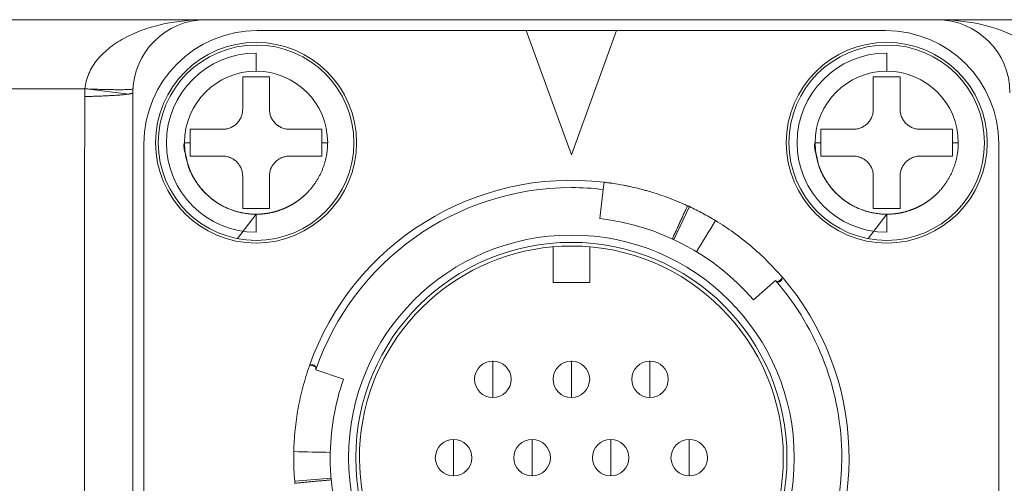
# Model space of a CAD drawing. Header units: millimetres. Extents: x 35469 to 44263, y -24881 to -16268.
# Tile 138 of 231: x 42905 to 42932, y -23820 to -23808. Entities that reach past the tile are written whole.
import ezdxf

# ---------------------------------------------------------------- set-up
doc = ezdxf.new("R2010")
doc.units = ezdxf.units.MM
doc.header["$LTSCALE"] = 0.3175
doc.layers.add('1轮廓实线层', color=7, linetype='Continuous', lineweight=18)

msp = doc.modelspace()

# ---------------------------------------------------------------- linework, layer by layer
at = {"layer": '1轮廓实线层'}
for p, q in [((42929.897, -23807.734), (42909.897, -23807.734)), ((42911.297, -23808.034), (42918.659, -23808.034)), ((42918.659, -23808.034), (42921.134, -23808.034)), ((42919.897, -23811.434), (42918.659, -23808.034)), ((42921.134, -23808.034), (42919.897, -23811.434)), ((42921.134, -23808.034), (42928.497, -23808.034)), ((42911.267, -23809.144), (42911.267, -23808.651)), ((42928.527, -23809.144), (42928.527, -23808.651)), ((42906.693, -23809.634), (42907.786, -23809.771)), ((42907.897, -23831.734), (42907.897, -23809.734)), ((42908.197, -23828.334), (42908.197, -23811.134)), ((42931.597, -23811.134), (42931.597, -23828.334)), ((42920.673, -23813.18), (42920.767, -23812.385)), ((42920.767, -23812.385), (42920.79, -23812.187)), ((42923.128, -23812.855), (42922.703, -23813.76)), ((42910.755, -23813.731), (42911.267, -23813.064)), ((42911.267, -23813.557), (42911.267, -23813.064)), ((42928.015, -23813.731), (42928.527, -23813.064)), ((42928.527, -23813.557), (42928.527, -23813.064)), ((42919.397, -23813.956), (42919.397, -23814.934)), ((42920.397, -23814.934), (42920.397, -23813.956)), ((42925.553, -23814.916), (42925.66, -23814.825)), ((42919.897, -23814.934), (42919.397, -23814.934)), ((42920.397, -23814.934), (42919.897, -23814.934)), ((42924.879, -23815.405), (42925.483, -23814.88)), ((42912.896, -23817.245), (42912.764, -23817.197)), ((42912.9, -23817.324), (42913.657, -23817.584)), ((42912.324, -23820.376), (42913.32, -23820.291))]:
    msp.add_line(p, q, dxfattribs=at)
for centre, radius in [((42911.267, -23811.104), 2.676), ((42928.527, -23811.104), 2.676), ((42919.897, -23819.734), 5.9)]:
    msp.add_circle(centre, radius, dxfattribs=at)
for centre, radius, start, end in [((42909.897, -23809.734), 2, 90, 180), ((42929.897, -23809.734), 2, 0, 90), ((42911.297, -23811.134), 3.1, 90, 180), ((42928.497, -23811.134), 3.1, 0, 90), ((42911.267, -23811.104), 2.75, 90, 180), ((42911.267, -23811.104), 2.75, 0, 90), ((42928.527, -23811.104), 2.75, 90, 180), ((42928.527, -23811.104), 2.75, 0, 90), ((42911.267, -23811.104), 2.453, 90, 270), ((42928.527, -23811.104), 2.453, 90, 270), ((42911.267, -23811.104), 1.96, 90, 270), ((42911.267, -23811.104), 1.96, 90, 180), ((42911.267, -23811.104), 1.96, 0, 90), ((42928.527, -23811.104), 1.96, 90, 270), ((42928.527, -23811.104), 1.96, 90, 180), ((42928.527, -23811.104), 1.96, 0, 90), ((42911.267, -23811.104), 2.75, 180, 270), ((42911.267, -23811.104), 2.75, 270, 0), ((42928.527, -23811.104), 2.75, 180, 270), ((42928.527, -23811.104), 2.75, 270, 0), ((42919.897, -23819.734), 7.6, 83.2496, 160.6581), ((42919.897, -23819.734), 7.4, 90, 160.9887), ((42919.897, -23819.734), 6.6, 40.9887, 83.2496), ((42919.897, -23819.734), 6.1, 90, 180), ((42919.897, -23819.734), 6.1, 0, 90), ((42919.897, -23819.734), 5.8, 90, 250), ((42919.897, -23819.734), 5.8, 0, 90), ((42919.897, -23819.734), 7.6, 323.2496, 40.6581), ((42919.897, -23819.734), 7.4, 0, 40.9878), ((42917.747, -23817.584), 0.5, 90, 270), ((42917.747, -23817.584), 0.5, 270, 90), ((42919.897, -23817.584), 0.5, 90, 270), ((42919.897, -23817.584), 0.5, 270, 90), ((42922.047, -23817.584), 0.5, 90, 270), ((42922.047, -23817.584), 0.5, 270, 90), ((42919.897, -23819.734), 6.6, 160.9887, 180), ((42916.672, -23819.734), 0.5, 90, 270), ((42916.672, -23819.734), 0.5, 270, 90), ((42918.822, -23819.734), 0.5, 90, 270), ((42918.822, -23819.734), 0.5, 270, 90), ((42920.972, -23819.734), 0.5, 90, 270), ((42920.972, -23819.734), 0.5, 270, 90), ((42923.122, -23819.734), 0.5, 90, 270), ((42923.122, -23819.734), 0.5, 270, 90), ((42919.897, -23819.734), 6.6, 180, 203.2496), ((42919.897, -23819.734), 6.1, 180, 270), ((42919.897, -23819.734), 6.1, 270, 0), ((42919.897, -23819.734), 5.8, 345, 0), ((42919.897, -23819.734), 7.4, 323.2496, 0)]:
    msp.add_arc(centre, radius, start, end, dxfattribs=at)
for points, weights in [([(42909.897, -23807.734), (42895.099, -23807.734), (42882.873, -23807.734), (42882.791, -23807.734)], [0.885655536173, 0.653663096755, 0.529295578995, 0.512552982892]), ([(42957.003, -23807.734), (42957.007, -23807.734), (42944.752, -23807.734), (42929.897, -23807.734)], [0.512411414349, 0.528582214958, 0.652996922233, 0.885655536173]), ([(42906.577, -23809.839), (42907.396, -23809.822), (42907.897, -23809.783), (42907.897, -23809.734)], [0.999999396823, 0.879037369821, 0.879037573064, 1.00000000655]), ([(42907.899, -23809.629), (42907.898, -23809.661), (42907.399, -23809.661), (42906.582, -23809.629)], [1.00000001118, 0.879491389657, 0.879491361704, 0.999999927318]), ([(42909.467, -23811.104), (42909.413, -23811.104), (42909.36, -23811.104), (42909.307, -23811.104)], [1, 0.998807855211, 0.997663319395, 0.996566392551]), ([(42913.226, -23811.104), (42913.173, -23811.104), (42913.12, -23811.104), (42913.067, -23811.104)], [0.992236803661, 0.991280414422, 0.990370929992, 0.98950835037]), ([(42926.727, -23811.104), (42926.673, -23811.104), (42926.62, -23811.104), (42926.567, -23811.104)], [1, 0.998807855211, 0.997663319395, 0.996566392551]), ([(42930.486, -23811.104), (42930.433, -23811.104), (42930.38, -23811.104), (42930.327, -23811.104)], [0.992236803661, 0.991280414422, 0.990370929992, 0.98950835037]), ([(42917.747, -23817.584), (42917.747, -23817.312), (42917.747, -23817.085), (42917.747, -23817.084)], [1, 0.732161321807, 0.637062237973, 0.7147027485]), ([(42919.897, -23817.584), (42919.897, -23817.312), (42919.897, -23817.085), (42919.897, -23817.084)], [1, 0.732161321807, 0.637062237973, 0.7147027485]), ([(42922.047, -23817.584), (42922.047, -23817.312), (42922.047, -23817.085), (42922.047, -23817.084)], [1, 0.732161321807, 0.637062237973, 0.7147027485]), ([(42917.747, -23818.084), (42917.747, -23818.084), (42917.747, -23817.856), (42917.747, -23817.584)], [0.714914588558, 0.636889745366, 0.731918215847, 1]), ([(42919.897, -23818.084), (42919.897, -23818.084), (42919.897, -23817.856), (42919.897, -23817.584)], [0.714914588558, 0.636889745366, 0.731918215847, 1]), ([(42922.047, -23818.084), (42922.047, -23818.084), (42922.047, -23817.856), (42922.047, -23817.584)], [0.714914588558, 0.636889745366, 0.731918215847, 1]), ([(42916.672, -23819.734), (42916.672, -23819.462), (42916.672, -23819.235), (42916.672, -23819.234)], [1, 0.73216132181, 0.637062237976, 0.714702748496]), ([(42918.822, -23819.734), (42918.822, -23819.462), (42918.822, -23819.235), (42918.822, -23819.234)], [1, 0.73216132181, 0.637062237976, 0.714702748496]), ([(42920.972, -23819.734), (42920.972, -23819.462), (42920.972, -23819.235), (42920.972, -23819.234)], [1, 0.73216132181, 0.637062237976, 0.714702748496]), ([(42923.122, -23819.734), (42923.122, -23819.462), (42923.122, -23819.235), (42923.122, -23819.234)], [1, 0.73216132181, 0.637062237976, 0.714702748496]), ([(42916.672, -23820.234), (42916.672, -23820.234), (42916.672, -23820.006), (42916.672, -23819.734)], [0.714914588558, 0.636889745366, 0.731918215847, 1]), ([(42918.822, -23820.234), (42918.822, -23820.234), (42918.822, -23820.006), (42918.822, -23819.734)], [0.714914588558, 0.636889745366, 0.731918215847, 1]), ([(42920.972, -23820.234), (42920.972, -23820.234), (42920.972, -23820.006), (42920.972, -23819.734)], [0.714914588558, 0.636889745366, 0.731918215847, 1]), ([(42923.122, -23820.234), (42923.122, -23820.234), (42923.122, -23820.006), (42923.122, -23819.734)], [0.714914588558, 0.636889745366, 0.731918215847, 1])]:
    msp.add_rational_spline(points, weights, degree=3, dxfattribs=at)
for points, knots in [([(42909.897, -23807.734), (42909.507, -23807.734), (42909.117, -23807.773), (42908.559, -23807.892), (42908.197, -23807.991), (42907.782, -23808.168), (42907.479, -23808.343), (42907.202, -23808.538), (42906.909, -23808.817), (42906.668, -23809.205), (42906.594, -23809.487), (42906.582, -23809.629)], [0, 0, 0, 0, 0.25, 0.25, 0.375, 0.5, 0.5625, 0.625, 0.75, 0.875, 1, 1, 1, 1]), ([(42933.211, -23809.629), (42933.199, -23809.487), (42933.125, -23809.205), (42932.925, -23808.881), (42932.709, -23808.649), (42932.585, -23808.542), (42932.387, -23808.389), (42932.241, -23808.296), (42931.929, -23808.133), (42931.596, -23807.991), (42931.234, -23807.892), (42930.677, -23807.773), (42930.286, -23807.734), (42929.897, -23807.734)], [0, 0, 0, 0, 0.125, 0.25, 0.3125, 0.375, 0.375, 0.5, 0.5, 0.625, 0.75, 0.75, 1, 1, 1, 1]), ([(42910.9, -23809.304), (42910.9, -23809.449), (42910.9, -23809.596), (42910.9, -23809.89), (42910.9, -23810.039), (42910.9, -23810.187)], [0, 0, 0, 0, 0.5, 0.5, 1, 1, 1, 1]), ([(42911.633, -23810.187), (42911.633, -23810.039), (42911.633, -23809.89), (42911.633, -23809.596), (42911.633, -23809.449), (42911.633, -23809.304)], [0, 0, 0, 0, 0.5, 0.5, 1, 1, 1, 1]), ([(42928.16, -23809.304), (42928.16, -23809.449), (42928.16, -23809.596), (42928.16, -23809.89), (42928.16, -23810.039), (42928.16, -23810.187)], [0, 0, 0, 0, 0.5, 0.5, 1, 1, 1, 1]), ([(42928.893, -23810.187), (42928.893, -23810.039), (42928.893, -23809.89), (42928.893, -23809.596), (42928.893, -23809.449), (42928.893, -23809.304)], [0, 0, 0, 0, 0.5, 0.5, 1, 1, 1, 1]), ([(42906.564, -23824.839), (42906.566, -23823.162), (42906.568, -23819.818), (42906.573, -23814.818), (42906.575, -23811.495), (42906.577, -23809.839)], [0, 0, 0, 0, 0.335441, 0.668775, 1, 1, 1, 1]), ([(42910.9, -23810.187), (42910.9, -23810.224), (42910.897, -23810.259), (42910.886, -23810.312), (42910.882, -23810.329), (42910.871, -23810.364), (42910.865, -23810.381), (42910.845, -23810.431), (42910.828, -23810.462), (42910.803, -23810.5), (42910.798, -23810.507), (42910.787, -23810.522), (42910.781, -23810.529), (42910.764, -23810.55), (42910.752, -23810.563), (42910.714, -23810.602), (42910.686, -23810.624), (42910.648, -23810.65), (42910.641, -23810.655), (42910.625, -23810.664), (42910.601, -23810.677), (42910.561, -23810.696), (42910.527, -23810.708), (42910.493, -23810.719), (42910.475, -23810.723), (42910.422, -23810.734), (42910.386, -23810.737), (42910.35, -23810.737)], [0, 0, 0, 0, 0.125, 0.125, 0.1875, 0.1875, 0.25, 0.25, 0.375, 0.375, 0.40625, 0.40625, 0.4375, 0.4375, 0.5, 0.5, 0.625, 0.625, 0.65625, 0.65625, 0.6875, 0.75, 0.8125, 0.8125, 0.875, 0.875, 1, 1, 1, 1]), ([(42912.183, -23810.737), (42912.147, -23810.737), (42912.112, -23810.734), (42912.059, -23810.724), (42912.042, -23810.719), (42912.007, -23810.709), (42911.99, -23810.703), (42911.94, -23810.682), (42911.908, -23810.665), (42911.871, -23810.64), (42911.864, -23810.635), (42911.849, -23810.624), (42911.842, -23810.619), (42911.821, -23810.601), (42911.807, -23810.589), (42911.769, -23810.551), (42911.746, -23810.523), (42911.721, -23810.486), (42911.716, -23810.478), (42911.707, -23810.462), (42911.694, -23810.439), (42911.674, -23810.398), (42911.662, -23810.365), (42911.652, -23810.33), (42911.647, -23810.312), (42911.637, -23810.259), (42911.633, -23810.224), (42911.633, -23810.187)], [0, 0, 0, 0, 0.125, 0.125, 0.1875, 0.1875, 0.25, 0.25, 0.375, 0.375, 0.40625, 0.40625, 0.4375, 0.4375, 0.5, 0.5, 0.625, 0.625, 0.65625, 0.65625, 0.6875, 0.75, 0.8125, 0.8125, 0.875, 0.875, 1, 1, 1, 1]), ([(42928.16, -23810.187), (42928.16, -23810.224), (42928.157, -23810.259), (42928.146, -23810.312), (42928.142, -23810.329), (42928.131, -23810.364), (42928.125, -23810.381), (42928.105, -23810.431), (42928.088, -23810.462), (42928.063, -23810.5), (42928.058, -23810.507), (42928.047, -23810.522), (42928.041, -23810.529), (42928.024, -23810.55), (42928.012, -23810.563), (42927.974, -23810.602), (42927.946, -23810.624), (42927.908, -23810.65), (42927.901, -23810.655), (42927.885, -23810.664), (42927.861, -23810.677), (42927.821, -23810.696), (42927.787, -23810.708), (42927.753, -23810.719), (42927.735, -23810.723), (42927.682, -23810.734), (42927.646, -23810.737), (42927.61, -23810.737)], [0, 0, 0, 0, 0.125, 0.125, 0.1875, 0.1875, 0.25, 0.25, 0.375, 0.375, 0.40625, 0.40625, 0.4375, 0.4375, 0.5, 0.5, 0.625, 0.625, 0.65625, 0.65625, 0.6875, 0.75, 0.8125, 0.8125, 0.875, 0.875, 1, 1, 1, 1]), ([(42929.443, -23810.737), (42929.407, -23810.737), (42929.372, -23810.734), (42929.319, -23810.724), (42929.302, -23810.719), (42929.267, -23810.709), (42929.25, -23810.703), (42929.2, -23810.682), (42929.168, -23810.665), (42929.131, -23810.64), (42929.124, -23810.635), (42929.109, -23810.624), (42929.102, -23810.619), (42929.081, -23810.601), (42929.067, -23810.589), (42929.029, -23810.551), (42929.006, -23810.523), (42928.981, -23810.486), (42928.976, -23810.478), (42928.967, -23810.462), (42928.954, -23810.439), (42928.934, -23810.398), (42928.922, -23810.365), (42928.912, -23810.33), (42928.907, -23810.312), (42928.897, -23810.259), (42928.893, -23810.224), (42928.893, -23810.187)], [0, 0, 0, 0, 0.125, 0.125, 0.1875, 0.1875, 0.25, 0.25, 0.375, 0.375, 0.40625, 0.40625, 0.4375, 0.4375, 0.5, 0.5, 0.625, 0.625, 0.65625, 0.65625, 0.6875, 0.75, 0.8125, 0.8125, 0.875, 0.875, 1, 1, 1, 1]), ([(42910.35, -23810.737), (42910.201, -23810.737), (42910.053, -23810.737), (42909.758, -23810.737), (42909.612, -23810.737), (42909.467, -23810.737)], [0, 0, 0, 0, 0.5, 0.5, 1, 1, 1, 1]), ([(42913.067, -23810.737), (42912.922, -23810.737), (42912.775, -23810.737), (42912.481, -23810.737), (42912.332, -23810.737), (42912.183, -23810.737)], [0, 0, 0, 0, 0.5, 0.5, 1, 1, 1, 1]), ([(42927.61, -23810.737), (42927.461, -23810.737), (42927.313, -23810.737), (42927.018, -23810.737), (42926.872, -23810.737), (42926.727, -23810.737)], [0, 0, 0, 0, 0.5, 0.5, 1, 1, 1, 1]), ([(42930.327, -23810.737), (42930.182, -23810.737), (42930.035, -23810.737), (42929.741, -23810.737), (42929.592, -23810.737), (42929.443, -23810.737)], [0, 0, 0, 0, 0.5, 0.5, 1, 1, 1, 1]), ([(42909.307, -23811.104), (42909.306, -23811.106), (42909.305, -23811.11), (42909.303, -23811.116), (42909.301, -23811.123), (42909.299, -23811.129), (42909.298, -23811.136), (42909.296, -23811.143), (42909.295, -23811.15), (42909.294, -23811.156), (42909.294, -23811.163), (42909.293, -23811.17), (42909.293, -23811.177), (42909.293, -23811.184), (42909.293, -23811.191), (42909.293, -23811.197), (42909.293, -23811.204), (42909.294, -23811.21), (42909.294, -23811.216), (42909.294, -23811.226), (42909.295, -23811.239), (42909.297, -23811.256), (42909.3, -23811.274), (42909.303, -23811.293), (42909.307, -23811.312), (42909.312, -23811.333), (42909.317, -23811.35), (42909.322, -23811.364), (42909.325, -23811.374), (42909.327, -23811.385), (42909.33, -23811.396), (42909.333, -23811.408), (42909.336, -23811.42), (42909.339, -23811.433), (42909.343, -23811.446), (42909.346, -23811.46), (42909.349, -23811.474), (42909.352, -23811.489), (42909.356, -23811.504), (42909.359, -23811.52), (42909.363, -23811.536), (42909.366, -23811.553), (42909.37, -23811.57), (42909.374, -23811.588), (42909.379, -23811.611), (42909.385, -23811.644), (42909.396, -23811.688), (42909.41, -23811.742), (42909.43, -23811.805), (42909.456, -23811.871), (42909.487, -23811.937), (42909.518, -23811.998), (42909.55, -23812.054), (42909.581, -23812.105), (42909.608, -23812.148), (42909.631, -23812.183), (42909.652, -23812.215), (42909.676, -23812.25), (42909.704, -23812.288), (42909.736, -23812.33), (42909.772, -23812.374), (42909.813, -23812.421), (42909.86, -23812.471), (42909.912, -23812.522), (42909.97, -23812.575), (42910.034, -23812.629), (42910.105, -23812.683), (42910.173, -23812.73), (42910.234, -23812.77), (42910.286, -23812.801), (42910.339, -23812.83), (42910.391, -23812.857), (42910.444, -23812.882), (42910.497, -23812.905), (42910.549, -23812.927), (42910.601, -23812.946), (42910.653, -23812.964), (42910.705, -23812.98), (42910.756, -23812.995), (42910.806, -23813.008), (42910.856, -23813.019), (42910.905, -23813.029), (42910.954, -23813.038), (42911.001, -23813.045), (42911.048, -23813.051), (42911.094, -23813.056), (42911.138, -23813.059), (42911.182, -23813.062), (42911.225, -23813.063), (42911.253, -23813.064), (42911.267, -23813.064)], [0, 0, 0, 0, 0.002107, 0.004248, 0.006419, 0.008617, 0.010836, 0.013072, 0.015319, 0.017571, 0.019823, 0.022068, 0.0243, 0.026513, 0.0287, 0.030854, 0.03297, 0.03504, 0.037059, 0.039021, 0.044206, 0.049724, 0.055586, 0.061799, 0.068367, 0.075294, 0.082576, 0.085887, 0.089339, 0.092937, 0.096687, 0.100593, 0.104659, 0.108886, 0.113279, 0.117838, 0.122565, 0.127462, 0.132529, 0.137766, 0.143175, 0.148756, 0.154508, 0.160432, 0.166527, 0.177968, 0.192632, 0.210595, 0.231955, 0.256829, 0.28037, 0.302641, 0.32356, 0.343045, 0.361025, 0.371824, 0.384136, 0.397981, 0.413384, 0.430371, 0.448971, 0.469218, 0.491146, 0.514794, 0.540202, 0.567415, 0.596479, 0.62744, 0.647423, 0.667157, 0.686635, 0.705851, 0.724798, 0.743471, 0.761862, 0.779965, 0.797773, 0.815282, 0.832484, 0.849375, 0.865948, 0.882198, 0.898119, 0.913708, 0.928959, 0.943868, 0.95843, 0.972642, 0.9865, 1, 1, 1, 1]), ([(42911.267, -23813.064), (42911.274, -23813.064), (42911.289, -23813.064), (42911.311, -23813.063), (42911.333, -23813.063), (42911.355, -23813.062), (42911.376, -23813.061), (42911.398, -23813.059), (42911.42, -23813.058), (42911.442, -23813.056), (42911.463, -23813.054), (42911.485, -23813.051), (42911.506, -23813.049), (42911.528, -23813.046), (42911.549, -23813.043), (42911.57, -23813.04), (42911.592, -23813.036), (42911.613, -23813.032), (42911.634, -23813.029), (42911.655, -23813.024), (42911.676, -23813.02), (42911.697, -23813.015), (42911.717, -23813.011), (42911.738, -23813.006), (42911.759, -23813), (42911.779, -23812.995), (42911.799, -23812.989), (42911.82, -23812.983), (42911.84, -23812.977), (42911.86, -23812.971), (42911.88, -23812.964), (42911.9, -23812.958), (42911.919, -23812.951), (42911.939, -23812.944), (42911.959, -23812.936), (42911.978, -23812.929), (42911.997, -23812.921), (42912.016, -23812.914), (42912.035, -23812.906), (42912.054, -23812.897), (42912.073, -23812.889), (42912.092, -23812.881), (42912.11, -23812.872), (42912.129, -23812.863), (42912.147, -23812.854), (42912.165, -23812.845), (42912.183, -23812.835), (42912.201, -23812.826), (42912.219, -23812.816), (42912.236, -23812.806), (42912.253, -23812.796), (42912.271, -23812.786), (42912.288, -23812.776), (42912.305, -23812.765), (42912.322, -23812.755), (42912.338, -23812.744), (42912.355, -23812.733), (42912.371, -23812.722), (42912.388, -23812.711), (42912.404, -23812.7), (42912.42, -23812.688), (42912.435, -23812.677), (42912.451, -23812.665), (42912.466, -23812.653), (42912.482, -23812.641), (42912.497, -23812.629), (42912.512, -23812.617), (42912.527, -23812.605), (42912.541, -23812.593), (42912.556, -23812.58), (42912.57, -23812.567), (42912.584, -23812.555), (42912.598, -23812.542), (42912.612, -23812.529), (42912.626, -23812.516), (42912.639, -23812.503), (42912.659, -23812.484), (42912.684, -23812.458), (42912.714, -23812.425), (42912.744, -23812.392), (42912.773, -23812.357), (42912.801, -23812.322), (42912.829, -23812.287), (42912.855, -23812.251), (42912.881, -23812.214), (42912.906, -23812.177), (42912.93, -23812.139), (42912.953, -23812.101), (42912.975, -23812.062), (42912.997, -23812.022), (42913.017, -23811.983), (42913.036, -23811.943), (42913.055, -23811.902), (42913.073, -23811.862), (42913.089, -23811.821), (42913.105, -23811.779), (42913.12, -23811.738), (42913.134, -23811.696), (42913.146, -23811.654), (42913.158, -23811.612), (42913.169, -23811.57), (42913.179, -23811.527), (42913.188, -23811.485), (42913.196, -23811.442), (42913.203, -23811.4), (42913.21, -23811.357), (42913.215, -23811.315), (42913.219, -23811.273), (42913.222, -23811.23), (42913.225, -23811.188), (42913.226, -23811.146), (42913.226, -23811.118), (42913.226, -23811.104)], [0, 0, 0, 0, 0.00715, 0.01429, 0.021419, 0.028538, 0.035646, 0.042742, 0.049828, 0.056903, 0.063966, 0.071018, 0.078059, 0.085088, 0.092106, 0.099112, 0.106106, 0.113089, 0.120059, 0.127017, 0.133963, 0.140897, 0.147818, 0.154727, 0.161623, 0.168506, 0.175376, 0.182234, 0.189078, 0.195909, 0.202727, 0.209531, 0.216322, 0.223099, 0.229862, 0.236611, 0.243347, 0.250068, 0.256775, 0.263467, 0.270146, 0.276809, 0.283458, 0.290092, 0.296711, 0.303315, 0.309904, 0.316478, 0.323036, 0.329579, 0.336106, 0.342618, 0.349114, 0.355594, 0.362058, 0.368506, 0.374938, 0.381353, 0.387752, 0.394135, 0.400501, 0.40685, 0.413183, 0.419499, 0.425798, 0.43208, 0.438345, 0.444592, 0.450823, 0.457036, 0.463232, 0.46941, 0.475571, 0.481714, 0.487839, 0.493947, 0.500036, 0.514593, 0.529158, 0.54373, 0.558306, 0.572885, 0.587464, 0.602041, 0.616614, 0.631181, 0.645738, 0.660284, 0.674817, 0.689333, 0.703831, 0.718309, 0.732763, 0.747191, 0.761591, 0.775961, 0.790298, 0.804601, 0.818866, 0.833091, 0.847275, 0.861416, 0.87551, 0.889557, 0.903554, 0.9175, 0.931393, 0.94523, 0.959011, 0.972734, 0.986397, 1, 1, 1, 1]), ([(42926.567, -23811.104), (42926.566, -23811.106), (42926.565, -23811.11), (42926.563, -23811.116), (42926.561, -23811.123), (42926.559, -23811.129), (42926.558, -23811.136), (42926.556, -23811.143), (42926.555, -23811.15), (42926.554, -23811.156), (42926.554, -23811.163), (42926.553, -23811.17), (42926.553, -23811.177), (42926.553, -23811.184), (42926.553, -23811.191), (42926.553, -23811.197), (42926.553, -23811.204), (42926.554, -23811.21), (42926.554, -23811.216), (42926.554, -23811.226), (42926.555, -23811.239), (42926.557, -23811.256), (42926.56, -23811.274), (42926.563, -23811.293), (42926.567, -23811.312), (42926.572, -23811.333), (42926.577, -23811.35), (42926.582, -23811.364), (42926.585, -23811.374), (42926.587, -23811.385), (42926.59, -23811.396), (42926.593, -23811.408), (42926.596, -23811.42), (42926.599, -23811.433), (42926.603, -23811.446), (42926.606, -23811.46), (42926.609, -23811.474), (42926.612, -23811.489), (42926.616, -23811.504), (42926.619, -23811.52), (42926.623, -23811.536), (42926.626, -23811.553), (42926.63, -23811.57), (42926.634, -23811.588), (42926.639, -23811.611), (42926.645, -23811.644), (42926.656, -23811.688), (42926.67, -23811.742), (42926.69, -23811.805), (42926.716, -23811.871), (42926.747, -23811.937), (42926.778, -23811.998), (42926.81, -23812.054), (42926.841, -23812.105), (42926.868, -23812.148), (42926.891, -23812.183), (42926.912, -23812.215), (42926.936, -23812.25), (42926.964, -23812.288), (42926.996, -23812.33), (42927.032, -23812.374), (42927.073, -23812.421), (42927.12, -23812.471), (42927.172, -23812.522), (42927.23, -23812.575), (42927.294, -23812.629), (42927.365, -23812.683), (42927.433, -23812.73), (42927.494, -23812.77), (42927.546, -23812.801), (42927.599, -23812.83), (42927.651, -23812.857), (42927.704, -23812.882), (42927.757, -23812.905), (42927.809, -23812.927), (42927.861, -23812.946), (42927.913, -23812.964), (42927.965, -23812.98), (42928.016, -23812.995), (42928.066, -23813.008), (42928.116, -23813.019), (42928.165, -23813.029), (42928.214, -23813.038), (42928.261, -23813.045), (42928.308, -23813.051), (42928.354, -23813.056), (42928.398, -23813.059), (42928.442, -23813.062), (42928.485, -23813.063), (42928.513, -23813.064), (42928.527, -23813.064)], [0, 0, 0, 0, 0.002107, 0.004248, 0.006419, 0.008617, 0.010836, 0.013072, 0.015319, 0.017571, 0.019823, 0.022068, 0.0243, 0.026513, 0.0287, 0.030854, 0.03297, 0.03504, 0.037059, 0.039021, 0.044206, 0.049724, 0.055586, 0.061799, 0.068367, 0.075294, 0.082576, 0.085887, 0.089339, 0.092937, 0.096687, 0.100593, 0.104659, 0.108886, 0.113279, 0.117838, 0.122565, 0.127462, 0.132529, 0.137766, 0.143175, 0.148756, 0.154508, 0.160432, 0.166527, 0.177968, 0.192632, 0.210595, 0.231955, 0.256829, 0.28037, 0.302641, 0.32356, 0.343045, 0.361025, 0.371824, 0.384136, 0.397981, 0.413384, 0.430371, 0.448971, 0.469218, 0.491146, 0.514794, 0.540202, 0.567415, 0.596479, 0.62744, 0.647423, 0.667157, 0.686635, 0.705851, 0.724798, 0.743471, 0.761862, 0.779965, 0.797773, 0.815282, 0.832484, 0.849375, 0.865948, 0.882198, 0.898119, 0.913708, 0.928959, 0.943868, 0.95843, 0.972642, 0.9865, 1, 1, 1, 1]), ([(42928.527, -23813.064), (42928.534, -23813.064), (42928.549, -23813.064), (42928.571, -23813.063), (42928.593, -23813.063), (42928.615, -23813.062), (42928.636, -23813.061), (42928.658, -23813.059), (42928.68, -23813.058), (42928.702, -23813.056), (42928.723, -23813.054), (42928.745, -23813.051), (42928.766, -23813.049), (42928.788, -23813.046), (42928.809, -23813.043), (42928.83, -23813.04), (42928.852, -23813.036), (42928.873, -23813.032), (42928.894, -23813.029), (42928.915, -23813.024), (42928.936, -23813.02), (42928.957, -23813.015), (42928.977, -23813.011), (42928.998, -23813.006), (42929.019, -23813), (42929.039, -23812.995), (42929.059, -23812.989), (42929.08, -23812.983), (42929.1, -23812.977), (42929.12, -23812.971), (42929.14, -23812.964), (42929.16, -23812.958), (42929.179, -23812.951), (42929.199, -23812.944), (42929.219, -23812.936), (42929.238, -23812.929), (42929.257, -23812.921), (42929.276, -23812.914), (42929.295, -23812.906), (42929.314, -23812.897), (42929.333, -23812.889), (42929.352, -23812.881), (42929.37, -23812.872), (42929.389, -23812.863), (42929.407, -23812.854), (42929.425, -23812.845), (42929.443, -23812.835), (42929.461, -23812.826), (42929.479, -23812.816), (42929.496, -23812.806), (42929.513, -23812.796), (42929.531, -23812.786), (42929.548, -23812.776), (42929.565, -23812.765), (42929.582, -23812.755), (42929.598, -23812.744), (42929.615, -23812.733), (42929.631, -23812.722), (42929.648, -23812.711), (42929.664, -23812.7), (42929.68, -23812.688), (42929.695, -23812.677), (42929.711, -23812.665), (42929.726, -23812.653), (42929.742, -23812.641), (42929.757, -23812.629), (42929.772, -23812.617), (42929.787, -23812.605), (42929.801, -23812.593), (42929.816, -23812.58), (42929.83, -23812.567), (42929.844, -23812.555), (42929.858, -23812.542), (42929.872, -23812.529), (42929.886, -23812.516), (42929.899, -23812.503), (42929.919, -23812.484), (42929.944, -23812.458), (42929.974, -23812.425), (42930.004, -23812.392), (42930.033, -23812.357), (42930.061, -23812.322), (42930.089, -23812.287), (42930.115, -23812.251), (42930.141, -23812.214), (42930.166, -23812.177), (42930.19, -23812.139), (42930.213, -23812.101), (42930.235, -23812.062), (42930.257, -23812.022), (42930.277, -23811.983), (42930.296, -23811.943), (42930.315, -23811.902), (42930.333, -23811.862), (42930.349, -23811.821), (42930.365, -23811.779), (42930.38, -23811.738), (42930.394, -23811.696), (42930.406, -23811.654), (42930.418, -23811.612), (42930.429, -23811.57), (42930.439, -23811.527), (42930.448, -23811.485), (42930.456, -23811.442), (42930.463, -23811.4), (42930.47, -23811.357), (42930.475, -23811.315), (42930.479, -23811.273), (42930.482, -23811.23), (42930.485, -23811.188), (42930.486, -23811.146), (42930.486, -23811.118), (42930.486, -23811.104)], [0, 0, 0, 0, 0.00715, 0.01429, 0.021419, 0.028538, 0.035646, 0.042742, 0.049828, 0.056903, 0.063966, 0.071018, 0.078059, 0.085088, 0.092106, 0.099112, 0.106106, 0.113089, 0.120059, 0.127017, 0.133963, 0.140897, 0.147818, 0.154727, 0.161623, 0.168506, 0.175376, 0.182234, 0.189078, 0.195909, 0.202727, 0.209531, 0.216322, 0.223099, 0.229862, 0.236611, 0.243347, 0.250068, 0.256775, 0.263467, 0.270146, 0.276809, 0.283458, 0.290092, 0.296711, 0.303315, 0.309904, 0.316478, 0.323036, 0.329579, 0.336106, 0.342618, 0.349114, 0.355594, 0.362058, 0.368506, 0.374938, 0.381353, 0.387752, 0.394135, 0.400501, 0.40685, 0.413183, 0.419499, 0.425798, 0.43208, 0.438345, 0.444592, 0.450823, 0.457036, 0.463232, 0.46941, 0.475571, 0.481714, 0.487839, 0.493947, 0.500036, 0.514593, 0.529158, 0.54373, 0.558306, 0.572885, 0.587464, 0.602041, 0.616614, 0.631181, 0.645738, 0.660284, 0.674817, 0.689333, 0.703831, 0.718309, 0.732763, 0.747191, 0.761591, 0.775961, 0.790298, 0.804601, 0.818866, 0.833091, 0.847275, 0.861416, 0.87551, 0.889557, 0.903554, 0.9175, 0.931393, 0.94523, 0.959011, 0.972734, 0.986397, 1, 1, 1, 1]), ([(42910.35, -23811.471), (42910.386, -23811.471), (42910.422, -23811.474), (42910.474, -23811.485), (42910.492, -23811.489), (42910.526, -23811.499), (42910.543, -23811.506), (42910.593, -23811.526), (42910.625, -23811.543), (42910.663, -23811.568), (42910.67, -23811.573), (42910.684, -23811.584), (42910.692, -23811.59), (42910.713, -23811.607), (42910.726, -23811.619), (42910.764, -23811.657), (42910.787, -23811.685), (42910.812, -23811.723), (42910.817, -23811.73), (42910.827, -23811.746), (42910.84, -23811.769), (42910.859, -23811.81), (42910.871, -23811.844), (42910.882, -23811.878), (42910.886, -23811.896), (42910.897, -23811.949), (42910.9, -23811.985), (42910.9, -23812.021)], [0, 0, 0, 0, 0.125, 0.125, 0.1875, 0.1875, 0.25, 0.25, 0.375, 0.375, 0.40625, 0.40625, 0.4375, 0.4375, 0.5, 0.5, 0.625, 0.625, 0.65625, 0.65625, 0.6875, 0.75, 0.8125, 0.8125, 0.875, 0.875, 1, 1, 1, 1]), ([(42911.633, -23812.021), (42911.633, -23811.985), (42911.637, -23811.949), (42911.647, -23811.897), (42911.652, -23811.879), (42911.662, -23811.845), (42911.668, -23811.827), (42911.689, -23811.777), (42911.706, -23811.746), (42911.731, -23811.708), (42911.736, -23811.701), (42911.747, -23811.686), (42911.752, -23811.679), (42911.77, -23811.658), (42911.782, -23811.645), (42911.82, -23811.607), (42911.848, -23811.584), (42911.885, -23811.559), (42911.893, -23811.554), (42911.908, -23811.544), (42911.932, -23811.531), (42911.973, -23811.512), (42912.006, -23811.5), (42912.041, -23811.489), (42912.058, -23811.485), (42912.112, -23811.474), (42912.147, -23811.471), (42912.183, -23811.471)], [0, 0, 0, 0, 0.125, 0.125, 0.1875, 0.1875, 0.25, 0.25, 0.375, 0.375, 0.40625, 0.40625, 0.4375, 0.4375, 0.5, 0.5, 0.625, 0.625, 0.65625, 0.65625, 0.6875, 0.75, 0.8125, 0.8125, 0.875, 0.875, 1, 1, 1, 1]), ([(42927.61, -23811.471), (42927.646, -23811.471), (42927.682, -23811.474), (42927.734, -23811.485), (42927.752, -23811.489), (42927.786, -23811.499), (42927.803, -23811.506), (42927.853, -23811.526), (42927.885, -23811.543), (42927.923, -23811.568), (42927.93, -23811.573), (42927.944, -23811.584), (42927.952, -23811.59), (42927.973, -23811.607), (42927.986, -23811.619), (42928.024, -23811.657), (42928.047, -23811.685), (42928.072, -23811.723), (42928.077, -23811.73), (42928.087, -23811.746), (42928.1, -23811.769), (42928.119, -23811.81), (42928.131, -23811.844), (42928.142, -23811.878), (42928.146, -23811.896), (42928.157, -23811.949), (42928.16, -23811.985), (42928.16, -23812.021)], [0, 0, 0, 0, 0.125, 0.125, 0.1875, 0.1875, 0.25, 0.25, 0.375, 0.375, 0.40625, 0.40625, 0.4375, 0.4375, 0.5, 0.5, 0.625, 0.625, 0.65625, 0.65625, 0.6875, 0.75, 0.8125, 0.8125, 0.875, 0.875, 1, 1, 1, 1]), ([(42928.893, -23812.021), (42928.893, -23811.985), (42928.897, -23811.949), (42928.907, -23811.897), (42928.912, -23811.879), (42928.922, -23811.845), (42928.928, -23811.827), (42928.949, -23811.777), (42928.966, -23811.746), (42928.991, -23811.708), (42928.996, -23811.701), (42929.007, -23811.686), (42929.012, -23811.679), (42929.03, -23811.658), (42929.042, -23811.645), (42929.08, -23811.607), (42929.108, -23811.584), (42929.145, -23811.559), (42929.153, -23811.554), (42929.168, -23811.544), (42929.192, -23811.531), (42929.233, -23811.512), (42929.266, -23811.5), (42929.301, -23811.489), (42929.318, -23811.485), (42929.372, -23811.474), (42929.407, -23811.471), (42929.443, -23811.471)], [0, 0, 0, 0, 0.125, 0.125, 0.1875, 0.1875, 0.25, 0.25, 0.375, 0.375, 0.40625, 0.40625, 0.4375, 0.4375, 0.5, 0.5, 0.625, 0.625, 0.65625, 0.65625, 0.6875, 0.75, 0.8125, 0.8125, 0.875, 0.875, 1, 1, 1, 1]), ([(42920.79, -23812.187), (42920.79, -23812.187), (42920.796, -23812.187), (42920.817, -23812.19), (42920.833, -23812.192), (42920.874, -23812.197), (42920.9, -23812.201), (42920.939, -23812.206), (42920.947, -23812.207), (42920.964, -23812.209), (42920.973, -23812.211), (42921, -23812.215), (42921.019, -23812.217), (42921.119, -23812.233), (42921.216, -23812.249), (42921.357, -23812.276), (42921.387, -23812.282), (42921.447, -23812.294), (42921.478, -23812.3), (42921.573, -23812.321), (42921.639, -23812.336), (42921.777, -23812.37), (42921.849, -23812.389), (42921.962, -23812.42), (42922, -23812.431), (42922.058, -23812.448), (42922.077, -23812.454), (42922.117, -23812.466), (42922.216, -23812.496), (42922.398, -23812.556), (42922.565, -23812.617), (42922.735, -23812.684), (42922.822, -23812.719), (42922.931, -23812.766), (42922.953, -23812.776), (42922.997, -23812.795), (42923.03, -23812.81), (42923.063, -23812.825), (42923.073, -23812.83)], [0, 0, 0, 0, 0.073416, 0.073416, 0.146832, 0.146832, 0.220248, 0.220248, 0.238602, 0.238602, 0.256956, 0.256956, 0.293664, 0.293664, 0.440496, 0.440496, 0.477204, 0.477204, 0.513912, 0.513912, 0.587328, 0.587328, 0.660744, 0.660744, 0.697452, 0.697452, 0.715807, 0.715807, 0.734161, 0.807577, 0.880993, 0.880993, 0.954409, 0.954409, 0.972763, 0.972763, 0.991117, 1, 1, 1, 1]), ([(42923.077, -23812.831), (42923.076, -23812.831), (42923.076, -23812.831), (42923.075, -23812.83), (42923.074, -23812.83), (42923.075, -23812.831), (42923.076, -23812.831), (42923.081, -23812.834), (42923.087, -23812.836), (42923.1, -23812.842), (42923.105, -23812.844), (42923.116, -23812.849), (42923.121, -23812.852), (42923.128, -23812.855)], [0, 0, 0, 0, 0.057574, 0.057574, 0.214645, 0.214645, 0.371716, 0.371716, 0.685858, 0.685858, 0.842929, 0.842929, 1, 1, 1, 1]), ([(42923.128, -23812.855), (42923.189, -23812.884), (42923.25, -23812.913), (42923.37, -23812.974), (42923.43, -23813.005), (42923.609, -23813.101), (42923.726, -23813.168), (42923.842, -23813.238)], [0, 0, 0, 0, 0.25, 0.25, 0.5, 0.5, 1, 1, 1, 1]), ([(42923.428, -23813.004), (42923.431, -23813.006), (42923.433, -23813.007), (42923.523, -23813.054), (42923.61, -23813.102), (42923.697, -23813.152)], [0, 0, 0, 0, 0.027945, 0.027945, 1, 1, 1, 1]), ([(42923.842, -23813.238), (42924.011, -23813.341), (42924.176, -23813.45), (42924.498, -23813.682), (42924.654, -23813.804), (42924.959, -23814.062), (42925.107, -23814.197), (42925.392, -23814.48), (42925.53, -23814.628), (42925.662, -23814.782)], [0, 0, 0, 0, 0.25, 0.25, 0.5, 0.5, 0.75, 0.75, 1, 1, 1, 1]), ([(42925.66, -23814.825), (42925.66, -23814.835), (42925.658, -23814.845), (42925.653, -23814.858), (42925.651, -23814.862), (42925.646, -23814.87), (42925.644, -23814.874), (42925.636, -23814.885), (42925.63, -23814.891), (42925.616, -23814.902), (42925.608, -23814.906), (42925.596, -23814.912), (42925.591, -23814.913), (42925.582, -23814.915), (42925.578, -23814.916), (42925.568, -23814.917), (42925.563, -23814.917), (42925.553, -23814.917), (42925.548, -23814.916), (42925.537, -23814.914), (42925.532, -23814.912), (42925.522, -23814.909), (42925.516, -23814.906), (42925.506, -23814.901), (42925.501, -23814.897), (42925.491, -23814.89), (42925.487, -23814.885), (42925.483, -23814.88)], [0, 0, 0, 0, 0.125, 0.125, 0.1875, 0.1875, 0.25, 0.25, 0.375, 0.375, 0.5, 0.5, 0.5625, 0.5625, 0.625, 0.625, 0.6875, 0.6875, 0.75, 0.75, 0.8125, 0.8125, 0.875, 0.875, 0.9375, 0.9375, 1, 1, 1, 1]), ([(42912.299, -23819.566), (42912.303, -23819.368), (42912.315, -23819.17), (42912.355, -23818.776), (42912.382, -23818.579), (42912.453, -23818.186), (42912.497, -23817.991), (42912.599, -23817.602), (42912.658, -23817.409), (42912.726, -23817.217)], [0, 0, 0, 0, 0.25, 0.25, 0.5, 0.5, 0.75, 0.75, 1, 1, 1, 1]), ([(42912.764, -23817.197), (42912.773, -23817.193), (42912.782, -23817.19), (42912.796, -23817.187), (42912.801, -23817.187), (42912.81, -23817.187), (42912.814, -23817.187), (42912.828, -23817.188), (42912.836, -23817.191), (42912.852, -23817.197), (42912.86, -23817.202), (42912.871, -23817.21), (42912.874, -23817.213), (42912.881, -23817.22), (42912.884, -23817.223), (42912.892, -23817.235), (42912.897, -23817.244), (42912.902, -23817.259), (42912.903, -23817.265), (42912.905, -23817.276), (42912.906, -23817.281), (42912.906, -23817.293), (42912.906, -23817.299), (42912.904, -23817.312), (42912.902, -23817.318), (42912.9, -23817.324)], [0, 0, 0, 0, 0.125, 0.125, 0.1875, 0.1875, 0.25, 0.25, 0.375, 0.375, 0.5, 0.5, 0.5625, 0.5625, 0.625, 0.625, 0.75, 0.75, 0.8125, 0.8125, 0.875, 0.875, 0.9375, 0.9375, 1, 1, 1, 1]), ([(42912.324, -23820.376), (42912.315, -23820.269), (42912.308, -23820.162), (42912.299, -23819.948), (42912.297, -23819.841), (42912.297, -23819.734)], [0, 0, 0, 0, 0.5, 0.5, 1, 1, 1, 1]), ([(42912.329, -23820.432), (42912.329, -23820.432), (42912.329, -23820.433), (42912.329, -23820.434), (42912.329, -23820.434), (42912.329, -23820.433), (42912.329, -23820.432), (42912.328, -23820.426), (42912.328, -23820.42), (42912.327, -23820.406), (42912.326, -23820.401), (42912.325, -23820.389), (42912.324, -23820.383), (42912.324, -23820.376)], [0, 0, 0, 0, 0.057574, 0.057574, 0.214645, 0.214645, 0.371716, 0.371716, 0.685858, 0.685858, 0.842929, 0.842929, 1, 1, 1, 1])]:
    msp.add_open_spline(points, degree=3, knots=knots, dxfattribs=at)
for points, degree in [([(42911.633, -23809.304), (42911.389, -23809.304), (42911.145, -23809.304), (42910.9, -23809.304)], 3), ([(42928.893, -23809.304), (42928.649, -23809.304), (42928.405, -23809.304), (42928.16, -23809.304)], 3), ([(42906.582, -23809.629), (42905.626, -23809.629), (42904.684, -23809.629), (42903.758, -23809.629)], 3), ([(42906.577, -23809.839), (42906.577, -23809.769), (42906.579, -23809.699), (42906.582, -23809.629)], 3), ([(42909.467, -23810.737), (42909.467, -23810.86), (42909.467, -23810.982), (42909.467, -23811.104)], 3), ([(42913.067, -23811.104), (42913.067, -23810.982), (42913.067, -23810.86), (42913.067, -23810.737)], 3), ([(42926.727, -23810.737), (42926.727, -23810.86), (42926.727, -23810.982), (42926.727, -23811.104)], 3), ([(42930.327, -23811.104), (42930.327, -23810.982), (42930.327, -23810.86), (42930.327, -23810.737)], 3), ([(42909.467, -23811.104), (42909.467, -23811.226), (42909.467, -23811.349), (42909.467, -23811.471)], 3), ([(42913.067, -23811.471), (42913.067, -23811.349), (42913.067, -23811.226), (42913.067, -23811.104)], 3), ([(42926.727, -23811.104), (42926.727, -23811.226), (42926.727, -23811.349), (42926.727, -23811.471)], 3), ([(42930.327, -23811.471), (42930.327, -23811.349), (42930.327, -23811.226), (42930.327, -23811.104)], 3), ([(42909.467, -23811.471), (42909.757, -23811.471), (42910.052, -23811.471), (42910.35, -23811.471)], 3), ([(42912.183, -23811.471), (42912.482, -23811.471), (42912.776, -23811.471), (42913.067, -23811.471)], 3), ([(42926.727, -23811.471), (42927.017, -23811.471), (42927.312, -23811.471), (42927.61, -23811.471)], 3), ([(42929.443, -23811.471), (42929.742, -23811.471), (42930.036, -23811.471), (42930.327, -23811.471)], 3), ([(42910.9, -23812.021), (42910.9, -23812.319), (42910.9, -23812.613), (42910.9, -23812.904)], 3), ([(42911.633, -23812.904), (42911.633, -23812.613), (42911.633, -23812.319), (42911.633, -23812.021)], 3), ([(42928.16, -23812.021), (42928.16, -23812.319), (42928.16, -23812.613), (42928.16, -23812.904)], 3), ([(42928.893, -23812.904), (42928.893, -23812.613), (42928.893, -23812.319), (42928.893, -23812.021)], 3), ([(42919.897, -23812.334), (42920.187, -23812.334), (42920.478, -23812.351), (42920.767, -23812.385)], 3), ([(42910.9, -23812.904), (42911.145, -23812.904), (42911.389, -23812.904), (42911.633, -23812.904)], 3), ([(42923.079, -23812.826), (42922.656, -23813.745)], 1), ([(42928.16, -23812.904), (42928.405, -23812.904), (42928.649, -23812.904), (42928.893, -23812.904)], 3), ([(42923.842, -23813.238), (42923.663, -23813.53), (42923.49, -23813.815), (42923.322, -23814.093)], 3), ([(42925.662, -23814.782), (42925.662, -23814.797), (42925.661, -23814.811), (42925.66, -23814.825)], 3), ([(42912.726, -23817.217), (42912.738, -23817.21), (42912.751, -23817.204), (42912.764, -23817.197)], 3), ([(42912.297, -23819.734), (42912.297, -23819.678), (42912.297, -23819.622), (42912.299, -23819.566)], 3), ([(42912.299, -23819.566), (42912.641, -23819.575), (42912.974, -23819.582), (42913.298, -23819.588)], 3), ([(42912.323, -23820.432), (42913.331, -23820.339)], 1)]:
    msp.add_open_spline(points, degree=degree, dxfattribs=at)

doc.saveas('drawing.dxf')
